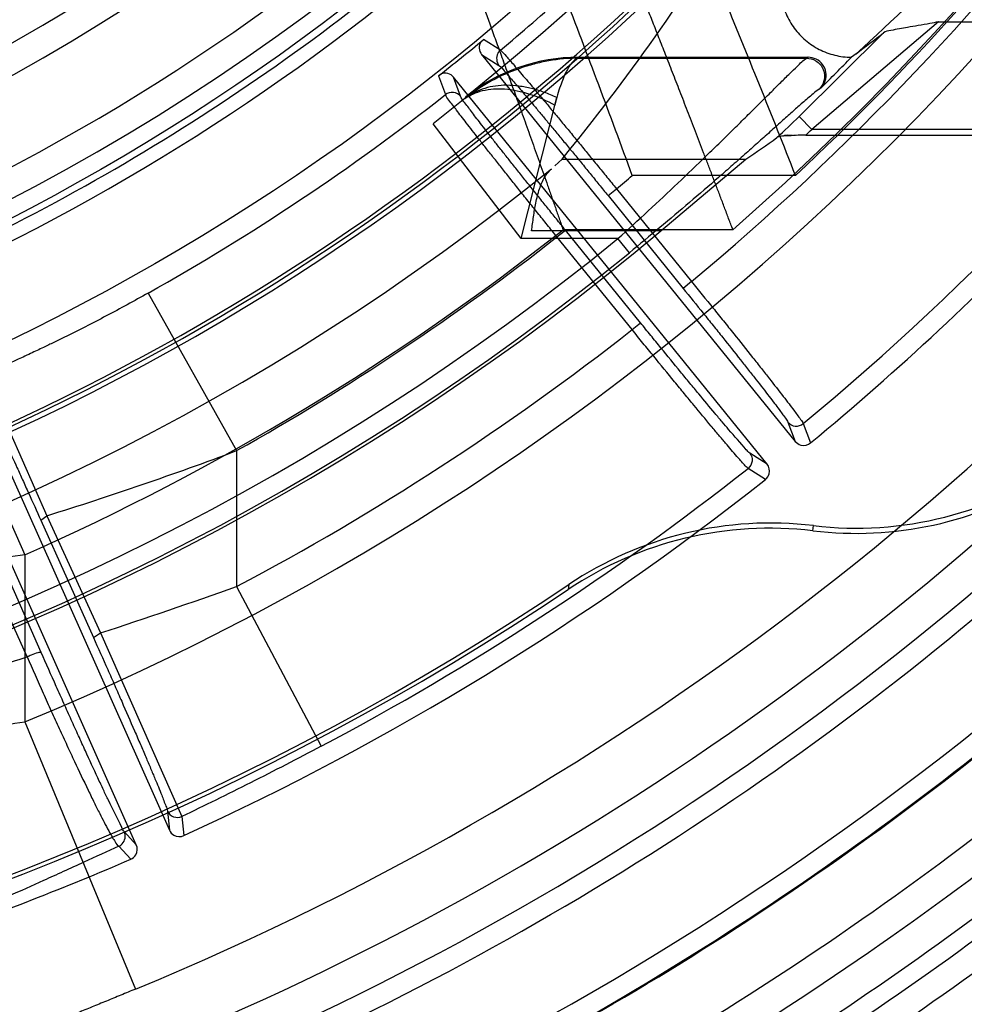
# Model space of a CAD drawing. Header units: millimetres. Extents: x 0 to 297, y 0 to 210.
# Tile 85 of 256: x 147.496 to 147.626, y 92.497 to 92.634. Entities that reach past the tile are written whole.
import ezdxf

# ---------------------------------------------------------------- set-up
doc = ezdxf.new("R2010")
doc.units = ezdxf.units.MM
doc.header["$LTSCALE"] = 16.335
doc.layers.get('0').update_dxf_attribs({"linetype": 'CONTINUOUS'})
for name, color, linetype in [('01_GLOBAL', 7, 'CONTINUOUS'), ('INTFCLR_1', 7, 'CONTINUOUS'), ('INTFCLR_144815', 7, 'CONTINUOUS')]:
    doc.layers.add(name, color=color, linetype=linetype)

msp = doc.modelspace()

# ---------------------------------------------------------------- linework, layer by layer
at = {"color": 7, "linetype": 'Continuous'}
msp.add_circle((148.0808034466, 92.1164639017), 1.9, dxfattribs=at)
at = {"color": 9, "linetype": 'Continuous'}
msp.add_arc((148.0808034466, 92.1164639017), 1.8756493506, 92.9674534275, 177.0325465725, dxfattribs=at)
at = {"layer": '01_GLOBAL', "color": 7, "linetype": 'Continuous'}
msp.add_circle((148.0808034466, 92.1164639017), 1.925, dxfattribs=at)
at = {"layer": 'INTFCLR_1', "color": 6, "linetype": 'Continuous'}
for radius in [0.3017258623, 0.2867456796]:
    msp.add_arc((147.3556636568, 92.8766036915), radius, 270, 90.00000002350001, dxfattribs=at)
at = {"layer": 'INTFCLR_1', "color": 9, "linetype": 'Continuous'}
msp.add_arc((147.3556636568, 92.8766036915), 0.2607760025, 269.9999999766, 303.1824438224, dxfattribs=at)
at = {"layer": 'INTFCLR_144815', "color": 9, "linetype": 'Continuous'}
for p, q in [((147.622661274, 92.63324375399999), (147.6051757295, 92.6183845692)), ((147.6226612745, 92.6332437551), (147.6910159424, 92.6332437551)), ((147.562177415, 92.6293217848), (147.559850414, 92.63080874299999)), ((147.6034395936, 92.6201812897), (147.6150761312, 92.6317346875)), ((147.5595938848, 92.62874337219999), (147.5619720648, 92.62722822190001)), ((147.572920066, 92.6282299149), (147.572975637, 92.6283518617)), ((147.5729200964, 92.62822991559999), (147.6044569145, 92.62822991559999)), ((147.6046662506, 92.6283518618), (147.6044569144, 92.62822991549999)), ((147.5536345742, 92.62577525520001), (147.554605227, 92.62318994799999)), ((147.5566957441, 92.62295554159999), (147.5557081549, 92.6255967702)), ((147.6064162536, 92.624078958), (147.6062162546, 92.6239619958)), ((147.6034395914, 92.62018129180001), (147.6051757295, 92.6183845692)), ((147.5650720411, 92.6032913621), (147.5529160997, 92.61915686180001)), ((147.6785332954, 92.6183845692), (147.6051757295, 92.6183845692)), ((147.5706895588, 92.614287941), (147.5960842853, 92.614287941)), ((147.6029374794, 92.61202656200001), (147.5803971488, 92.61202656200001)), ((147.5770409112, 92.6092374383), (147.5782064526, 92.6101812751)), ((147.5770409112, 92.6092374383), (147.5874154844, 92.5964259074)), ((147.5782064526, 92.6101812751), (147.5885810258, 92.5973697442)), ((147.5843390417, 92.60438181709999), (147.566488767, 92.60438181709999)), ((147.5699948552, 92.60353165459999), (147.5711603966, 92.6044754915)), ((147.5803694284, 92.5907201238), (147.5699948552, 92.60353165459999)), ((147.5942822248, 92.60451626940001), (147.5708392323, 92.60451626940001)), ((147.5815349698, 92.59166396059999), (147.5711603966, 92.6044754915)), ((147.5784119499, 92.60329081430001), (147.5650724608, 92.60329081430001)), ((147.5799903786, 92.6013540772), (147.5784119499, 92.60329081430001)), ((147.5885810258, 92.5973697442), (147.5874154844, 92.5964259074)), ((147.4803107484, 92.596108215), (147.4965321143, 92.55960499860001)), ((147.5135330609, 92.5957593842), (147.5257665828, 92.5739963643)), ((147.5803694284, 92.5907201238), (147.5815349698, 92.59166396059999)), ((147.4909041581, 92.58455535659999), (147.4995669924, 92.5650050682)), ((147.6018868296, 92.57793759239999), (147.6028885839, 92.57527887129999)), ((147.6040097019, 92.57772932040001), (147.6050097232, 92.5750656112)), ((147.5257665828, 92.5739963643), (147.5257665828, 92.5552205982)), ((147.599002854, 92.5721322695), (147.596610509, 92.57366491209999)), ((147.5987704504, 92.57001314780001), (147.5963728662, 92.5715451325)), ((147.4987208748, 92.5643950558), (147.4995669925, 92.5650050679)), ((147.4987208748, 92.5643950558), (147.5059782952, 92.548192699)), ((147.4995669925, 92.5650050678), (147.5069725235, 92.54880271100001)), ((147.4968251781, 92.5455047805), (147.4894175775, 92.56196066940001)), ((147.4987741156, 92.5461147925), (147.4915146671, 92.56257068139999)), ((147.4965321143, 92.55960499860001), (147.4965321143, 92.5365130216)), ((147.5257665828, 92.5552205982), (147.5374455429, 92.53315501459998)), ((147.5059782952, 92.548192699), (147.5069725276, 92.5488027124)), ((147.5069725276, 92.5488027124), (147.5182112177, 92.52345157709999)), ((147.4965321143, 92.5365130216), (147.511818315, 92.4996084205)), ((147.5162147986, 92.52420229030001), (147.5164759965, 92.52155974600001)), ((147.5182112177, 92.52345157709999), (147.5184696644, 92.5208047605)), ((147.5119082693, 92.51952606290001), (147.5102698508, 92.52132315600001)), ((147.5111353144, 92.51753929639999), (147.5094921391, 92.51933731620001))]:
    msp.add_line(p, q, dxfattribs=at)
at = {"layer": 'INTFCLR_144815', "color": 6, "linetype": 'Continuous'}
for p, q in [((147.5594862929, 92.63048195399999), (147.5598504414, 92.6308087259)), ((147.5595938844, 92.62874337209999), (147.6028885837, 92.57527887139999)), ((147.572975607, 92.6283518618), (147.6046662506, 92.6283518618)), ((147.6113011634, 92.6288456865), (147.6106478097, 92.62835243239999)), ((147.5540299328, 92.62606348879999), (147.5536345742, 92.62577525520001)), ((147.5990028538, 92.5721322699), (147.5557081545, 92.6255967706)), ((147.5573975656, 92.6229075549), (147.5572833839, 92.6226352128)), ((147.6043419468, 92.61758149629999), (147.6778893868, 92.61758149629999)), ((147.5706895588, 92.614287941), (147.5697128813, 92.6133530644)), ((147.5843390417, 92.60438181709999), (147.5960842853, 92.614287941)), ((147.4884941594, 92.5844079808), (147.5164759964, 92.5215597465)), ((147.5119082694, 92.5195260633), (147.4839264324, 92.5823742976)), ((147.6053431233, 92.56292645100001), (147.6053980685, 92.5636426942)), ((147.5716103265, 92.5554843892), (147.57154094, 92.5548067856))]:
    msp.add_line(p, q, dxfattribs=at)
at = {"layer": 'INTFCLR_144815', "color": 7, "linetype": 'Continuous'}
for p, q in [((147.5575191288, 92.6228317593), (147.5529160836, 92.61915688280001)), ((147.565072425, 92.6032908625), (147.5699619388, 92.6227820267)), ((147.6043419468, 92.61758149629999), (147.6031240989, 92.6175619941))]:
    msp.add_line(p, q, dxfattribs=at)
at = {"layer": 'INTFCLR_144815', "color": 6, "linetype": 'Continuous'}
for radius in [0.3190566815, 0.3040475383]:
    msp.add_circle((147.3556636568, 92.8766036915), radius, dxfattribs=at)
for centre, radius, start, end in [((147.3556636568, 92.8766036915), 0.4398395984, 313.9937911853, 154.5150993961), ((147.3556636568, 92.8766036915), 0.3305190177, 45.0000000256, 314.9999999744), ((147.3556636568, 92.8766036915), 0.329927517, 44.99999995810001, 315.0000000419), ((147.3556636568, 92.8766036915), 0.3294494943, 44.99999997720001, 315.0000000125), ((147.3556636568, 92.8766036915), 0.3241269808, 308.490992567, 51.50900743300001), ((147.3556636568, 92.8766036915), 0.2978344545, 295.6072723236, 334.3927276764), ((147.3556636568, 92.8766036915), 0.2828253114, 297.0737153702, 332.9262846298), ((147.3556636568, 92.8766036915), 0.4248395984, 205.4855585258, 293.0456409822), ((147.3556636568, 92.8766036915), 0.4398395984, 205.4849006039, 292.0062088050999), ((147.3556636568, 92.8766036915), 0.305, 292.2602718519, 310.9966113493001), ((147.3556636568, 92.8766036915), 0.391278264, 309.5878226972, 323.4121773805), ((145.7948070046, 91.95635909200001), 1.9021647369, 20.1632002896, 20.9663982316), ((145.8606787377, 91.92488721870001), 1.8728654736, 21.5240626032, 22.3474512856), ((147.3556636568, 92.8766036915), 0.3195424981, 308.2829108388, 309.7170891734), ((147.5729845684, 92.60332029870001), 0.0250319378, 90.02051217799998, 128.5118148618), ((147.3556636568, 92.8766036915), 0.3558730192, 314.7982513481, 315.7665268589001), ((147.3556636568, 92.8766036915), 0.3555238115, 259.4836750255, 310.0313711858), ((147.6112947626, 92.61324842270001), 0.04995510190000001, 263.2209907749, 305.2221155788), ((147.3556636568, 92.8766036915), 0.391278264, 294.5878227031, 308.4121772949), ((147.611301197, 92.6125227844), 0.0499530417, 263.1498085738, 301.4986237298), ((147.3556636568, 92.8766036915), 0.4243159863, 293.0433107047, 312.9566892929), ((147.5993855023, 92.51331199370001), 0.0499710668, 83.1528026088, 123.863093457), ((147.5995015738, 92.5140209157), 0.0499711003, 83.2233896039, 123.9275501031), ((147.3556636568, 92.8766036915), 0.3875, 259.2774523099, 303.8556636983), ((147.3556636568, 92.8766036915), 0.3869761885, 259.4503932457, 303.9200871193), ((147.3556636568, 92.8766036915), 0.4393155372, 295.3242082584, 310.6757917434), ((147.3556636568, 92.8766036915), 0.4480099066, 295.3197252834, 310.6802747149), ((147.3556636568, 92.8766036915), 0.452294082, 295.3184492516, 310.6815507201), ((147.3556636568, 92.8766036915), 0.4629607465, 296.2550977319, 309.7449022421), ((147.3556636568, 92.8766036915), 0.391278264, 289.1168386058, 293.4121773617)]:
    msp.add_arc(centre, radius, start, end, dxfattribs=at)
at = {"layer": 'INTFCLR_144815', "color": 9, "linetype": 'Continuous'}
for centre, radius, start, end in [((147.3556636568, 92.8766036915), 0.4080560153, 292.4997540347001, 54.0964566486), ((147.3556765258, 92.87660676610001), 0.3618850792, 311.2505121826, 48.7494878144), ((147.3556636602, 92.8766036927), 0.3681108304, 292.4997540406, 16.610836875), ((147.3556636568, 92.8766036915), 0.4164420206, 203.8266800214, 313.0809380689), ((147.3556636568, 92.8766036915), 0.4214424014, 203.8278898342, 312.5732768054), ((147.3556636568, 92.8766036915), 0.4364412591, 203.8266800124, 319.1799903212), ((147.3556636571, 92.87660369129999), 0.3621400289, 313.0638327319, 323.1640956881), ((147.3556636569, 92.87660369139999), 0.3636235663, 309.832493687, 323.1675063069), ((147.3532546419, 92.9134853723), 0.3841975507, 312.1945882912, 318.3797053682), ((147.3556636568, 92.8766036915), 0.3069439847, 293.9594928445, 310.8607650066), ((147.3556636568, 92.8766036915), 0.3885893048, 309.724476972, 323.2755230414), ((147.3556636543, 92.8766036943), 0.3221742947, 309.8664382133, 311.9496809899), ((147.3556636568, 92.8766036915), 0.3221742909, 299.3413979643, 308.1335617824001), ((147.3556637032, 92.8766036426), 0.3565744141, 313.3351440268, 314.0175347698), ((147.3556636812, 92.8766036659), 0.3590729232, 313.8328155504, 314.0175347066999), ((147.3556636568, 92.8766036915), 0.3393168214, 258.4596803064, 309.0091107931), ((147.3556636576, 92.87660369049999), 0.347140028, 309.8720266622, 310.3447838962), ((147.3556636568, 92.8766036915), 0.3468891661, 293.9594928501, 308.3380929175), ((147.3556636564, 92.87660369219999), 0.3471400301, 299.3413979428, 308.1279733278), ((147.3556636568, 92.8766036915), 0.3525857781, 259.4138369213, 309.1798196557), ((147.3556636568, 92.8766036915), 0.3550842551, 259.4138369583, 309.1798197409), ((147.3556636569, 92.87660369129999), 0.3636235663, 297.8915524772, 308.1675063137), ((147.3522515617, 93.0369213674), 0.4943751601, 287.3365010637, 290.5471625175), ((147.3556636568, 92.8766036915), 0.3885893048, 297.8915524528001, 308.2755230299), ((147.1975178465, 93.4857553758), 0.9867330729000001, 288.2772451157, 289.4304359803), ((147.3556636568, 92.8766036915), 0.4391846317, 295.3242563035, 310.6757436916), ((147.3556636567, 92.8766036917), 0.4568636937, 296.2111854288, 309.7888145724), ((147.3556636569, 92.87660369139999), 0.4593548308, 296.2111854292, 309.7888145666)]:
    msp.add_arc(centre, radius, start, end, dxfattribs=at)
at = {"layer": 'INTFCLR_144815', "color": 6, "linetype": 'Continuous'}
for centre, major_axis, ratio, start_param, end_param in [((147.3556636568, 92.80284590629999), (0, 0.2914681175), 0.9674516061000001, -2.2743411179, -2.1269453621), ((147.3556636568, 92.989806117), (0, 0.4473412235), 0.9674516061, -2.5096843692, -2.4988304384), ((147.3556636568, 92.99075544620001), (0, 0.4510926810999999), 0.9674516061, -2.5581444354, -2.546336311)]:
    msp.add_ellipse(centre, major_axis=major_axis, ratio=ratio, start_param=start_param, end_param=end_param, dxfattribs=at)
for points, knots in [([(147.5564734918, 92.6444614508), (147.5565603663, 92.6442282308), (147.5567776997, 92.6436446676), (147.5571120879, 92.642744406), (147.5575013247, 92.64169517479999), (147.5579257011, 92.6405493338), (147.5583235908, 92.63947242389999), (147.5586767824, 92.63851448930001), (147.5589674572, 92.6377249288), (147.559274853, 92.6368887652), (147.5595986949, 92.63600667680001), (147.5599385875, 92.6350793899), (147.5602940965, 92.6341077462), (147.5606647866, 92.6330927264), (147.5610501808, 92.63203543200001), (147.5614498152, 92.6309370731), (147.5618631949, 92.6297989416), (147.5622896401, 92.6286223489), (147.5627284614, 92.6274086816), (147.5631791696, 92.62615949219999), (147.563641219, 92.6248764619), (147.5641137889, 92.6235613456), (147.5645960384, 92.62221605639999), (147.565087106, 92.6208425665), (147.5655863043, 92.61944298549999), (147.5660929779, 92.6180195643), (147.5666063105, 92.61657454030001), (147.5671250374, 92.615109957), (147.5676483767, 92.6136281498), (147.5681755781, 92.61213161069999), (147.5687060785, 92.61062300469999), (147.5692384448, 92.609104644), (147.5697720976, 92.6075791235), (147.5703056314, 92.6060488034), (147.5706615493, 92.60502739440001), (147.5708392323, 92.60451626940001)], [0, 0, 0, 0, 0.0175880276, 0.044007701, 0.0678686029, 0.0966752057, 0.1303597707, 0.1490024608, 0.1688274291, 0.1898192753, 0.2119608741, 0.2352330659, 0.2596143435, 0.2850789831, 0.3115985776, 0.3391426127, 0.3676784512, 0.3971715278, 0.4275855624, 0.4588827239, 0.4910222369, 0.5239578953, 0.5576403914, 0.5920179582, 0.6270399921, 0.6626521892, 0.6987941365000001, 0.7354122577, 0.7724546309, 0.8098528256, 0.8475435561, 0.8854677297, 0.9235600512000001, 0.9617583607, 1, 1, 1, 1]), ([(147.5942822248, 92.60451626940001), (147.5940887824, 92.60503022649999), (147.5937013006, 92.6060572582), (147.5931205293, 92.6075960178), (147.5925396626, 92.6091298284), (147.5919602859, 92.6106562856), (147.5913830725, 92.6121726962), (147.590809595, 92.61367667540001), (147.5902404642, 92.6151654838), (147.5896765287, 92.6166365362), (147.5891187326, 92.61808742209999), (147.5885683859, 92.6195160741), (147.5880264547, 92.62092026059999), (147.5874935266, 92.6222976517), (147.5869704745, 92.62364608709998), (147.5864582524, 92.6249635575), (147.585957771, 92.62624814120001), (147.5854698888, 92.62749805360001), (147.5849951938, 92.6287116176), (147.5845342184, 92.6298873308), (147.584087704, 92.63102386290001), (147.5836563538, 92.6321199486), (147.5832406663, 92.6331743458), (147.5828411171, 92.6341859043), (147.5824582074, 92.63515358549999), (147.5820923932, 92.63607646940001), (147.5817441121, 92.6369537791), (147.5814137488, 92.637784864), (147.5811015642, 92.63856912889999), (147.5808077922, 92.63930605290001), (147.5804538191, 92.6401927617), (147.5800590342, 92.6411798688), (147.5796431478, 92.6422176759), (147.5792129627, 92.64328998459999), (147.578921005, 92.6440159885), (147.5787416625, 92.6444614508)], [0, 0, 0, 0, 0.0384359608, 0.0768288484, 0.1151150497, 0.1532293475, 0.1911040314, 0.2286791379, 0.2658872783, 0.3026614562, 0.3389459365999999, 0.3746823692, 0.4098169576, 0.4442918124, 0.4780517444, 0.511046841, 0.5432270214, 0.5745438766, 0.6049577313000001, 0.634432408, 0.6629322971, 0.6904236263, 0.7168753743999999, 0.7422586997, 0.7665463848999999, 0.7897140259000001, 0.8117416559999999, 0.8326118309, 0.8523097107, 0.8708221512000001, 0.8881372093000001, 0.919133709, 0.9452313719, 0.9663897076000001, 1, 1, 1, 1]), ([(147.60362695, 92.6452435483), (147.6033562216, 92.6449533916), (147.6028479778, 92.64434213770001), (147.6021965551, 92.64334605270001), (147.6016647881, 92.64228518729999), (147.6012595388, 92.64117483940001), (147.6009855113, 92.64003069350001), (147.6008454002, 92.6388685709), (147.6008399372, 92.6377042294), (147.6009680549, 92.63655289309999), (147.6012270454, 92.6354293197), (147.6016126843, 92.6343476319), (147.6021193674, 92.6333211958), (147.6027402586, 92.6323625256), (147.6034673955, 92.6314832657), (147.6042917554, 92.6306941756), (147.6052032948, 92.6300050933), (147.6061909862, 92.6294248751), (147.6072428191, 92.6289613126), (147.6083459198, 92.6286210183), (147.6094862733, 92.6284092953), (147.6102600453, 92.6283565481), (147.6106478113, 92.62835243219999)], [0, 0, 0, 0, 0.0514138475, 0.102725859, 0.1538761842, 0.204816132, 0.2555260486, 0.3059645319, 0.3561326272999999, 0.4060417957, 0.4557148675, 0.5051829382, 0.5544885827, 0.6036835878, 0.6528264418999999, 0.7019773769, 0.7511954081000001, 0.8005371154, 0.8500526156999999, 0.8997828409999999, 0.9497593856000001, 1, 1, 1, 1]), ([(147.6226612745, 92.6332437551), (147.6222753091, 92.6331580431), (147.6213516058, 92.6329750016), (147.6199314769, 92.6327353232), (147.6185227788, 92.63250343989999), (147.6172529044, 92.6323015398), (147.6161589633, 92.63205357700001), (147.6153607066, 92.63195491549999), (147.6150763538, 92.6317349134)], [0, 0, 0, 0, 0.1531992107, 0.3648321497, 0.5577942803, 0.7072202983, 0.8606898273, 1, 1, 1, 1]), ([(147.559486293, 92.63048195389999), (147.5593241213, 92.6302221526), (147.5591604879, 92.62958706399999), (147.5594029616, 92.6289791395), (147.5595938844, 92.62874337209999)], [0, 0, 0, 0, 0.5023658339, 1, 1, 1, 1]), ([(147.562177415, 92.6293217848), (147.5620292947, 92.62919786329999), (147.5615379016, 92.62861930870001), (147.5616261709, 92.6276561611), (147.5619720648, 92.62722822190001)], [0, 0, 0, 0, 0.2597922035, 1, 1, 1, 1]), ([(147.5621774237, 92.62932179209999), (147.5624988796, 92.6291086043), (147.5628839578, 92.6285818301), (147.5635174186, 92.6278986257), (147.5641057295, 92.6272130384), (147.5647952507, 92.6264131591), (147.5655771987, 92.6254929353), (147.5664481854, 92.6244618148), (147.5673979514, 92.6233299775), (147.5684177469, 92.6221082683), (147.569501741, 92.62080383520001), (147.5706461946, 92.6194213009), (147.5718404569, 92.61797344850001), (147.573072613, 92.61647445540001), (147.5743287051, 92.61494137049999), (147.5756041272, 92.61338034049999), (147.5768986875, 92.61179158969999), (147.5777678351, 92.610721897), (147.5782064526, 92.6101812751)], [0, 0, 0, 0, 0.0463418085, 0.07622396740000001, 0.1124281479, 0.1547200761, 0.2031541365, 0.2574914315, 0.3168880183, 0.3806667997, 0.4486865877, 0.5206554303, 0.5962939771, 0.6741749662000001, 0.7537808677, 0.8344099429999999, 0.9163600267, 1, 1, 1, 1]), ([(147.6064162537, 92.6240789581), (147.6067005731, 92.6243612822), (147.6071348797, 92.62506650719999), (147.6072237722, 92.62628639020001), (147.606750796, 92.6274016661), (147.605830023, 92.628171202), (147.6050486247, 92.6283518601), (147.6046662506, 92.6283518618)], [0, 0, 0, 0, 0.2055332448, 0.4062461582, 0.6051605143, 0.803856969, 1, 1, 1, 1]), ([(147.5557081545, 92.6255967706), (147.5555150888, 92.62583518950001), (147.5549684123, 92.6261973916), (147.5543145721, 92.62616693), (147.554029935, 92.6260634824)], [0, 0, 0, 0, 0.5032264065, 1, 1, 1, 1]), ([(147.5566957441, 92.6229555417), (147.5564571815, 92.62324959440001), (147.5557169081, 92.62366416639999), (147.5549035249, 92.62342370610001), (147.554605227, 92.62318994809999)], [0, 0, 0, 0, 0.4997863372, 1, 1, 1, 1]), ([(147.5699948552, 92.60353165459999), (147.5695498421, 92.6040822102), (147.5686603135, 92.6051844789), (147.5673326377, 92.6068343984), (147.5660202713, 92.60846994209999), (147.5647423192, 92.610067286), (147.5635128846, 92.61160928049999), (147.5623399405, 92.6130856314), (147.561225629, 92.61449331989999), (147.5601757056, 92.615825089), (147.5592012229, 92.61706683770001), (147.5583095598, 92.61820993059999), (147.5575043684, 92.61924737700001), (147.5567916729, 92.6201773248), (147.5561670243, 92.6209866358), (147.5554561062, 92.6219775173), (147.5548241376, 92.6226365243), (147.554605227, 92.62318994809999)], [0, 0, 0, 0, 0.0850523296, 0.1701752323, 0.2544381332, 0.3369919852, 0.4159478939, 0.4913769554, 0.5635335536, 0.6316485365, 0.6951254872, 0.7531754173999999, 0.8058308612, 0.8528874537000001, 0.8939941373, 0.9284965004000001, 1, 1, 1, 1]), ([(147.566488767, 92.60438181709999), (147.5665765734, 92.6050255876), (147.5667471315, 92.60630785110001), (147.5670642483, 92.60824872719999), (147.5675077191, 92.6101066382), (147.5681830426, 92.6117446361), (147.5688714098, 92.612612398), (147.5692445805, 92.612938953)], [0, 0, 0, 0, 0.2128648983, 0.4237851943, 0.6441261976, 0.8375405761, 1, 1, 1, 1]), ([(147.6028885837, 92.57527887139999), (147.6030846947, 92.575036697), (147.6037683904, 92.5745763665), (147.6046583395, 92.57477503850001), (147.6050097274, 92.57506560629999)], [0, 0, 0, 0, 0.4059763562, 1, 1, 1, 1]), ([(147.5987704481, 92.5700131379), (147.5990141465, 92.57020637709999), (147.5994809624, 92.5708858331), (147.599290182, 92.5717774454), (147.5990028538, 92.5721322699)], [0, 0, 0, 0, 0.405185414, 1, 1, 1, 1]), ([(147.5164759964, 92.5215597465), (147.5166027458, 92.52127506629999), (147.5171440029, 92.52065346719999), (147.5180550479, 92.52061503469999), (147.5184696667, 92.5208047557)], [0, 0, 0, 0, 0.405976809, 1, 1, 1, 1]), ([(147.5111353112, 92.5175392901), (147.5114207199, 92.5176628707), (147.5120474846, 92.51819835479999), (147.5120939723, 92.5191089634), (147.5119082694, 92.5195260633)], [0, 0, 0, 0, 0.4051853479, 1, 1, 1, 1])]:
    msp.add_open_spline(points, degree=3, knots=knots, dxfattribs=at)
at = {"layer": 'INTFCLR_144815', "color": 9, "linetype": 'Continuous'}
for points, knots in [([(147.5729200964, 92.62822991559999), (147.5715607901, 92.62821346), (147.5695122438, 92.6280233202), (147.5668303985, 92.6274430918), (147.5641516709, 92.62663186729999), (147.5615437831, 92.625473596), (147.5590660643, 92.6239763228), (147.5578696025, 92.6231036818), (147.5572833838, 92.6226352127)], [0, 0, 0, 0, 0.241277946, 0.3631082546, 0.4866191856, 0.7375890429, 0.866811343, 1, 1, 1, 1]), ([(147.5729200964, 92.62822991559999), (147.5725941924, 92.62811980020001), (147.571918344, 92.6275348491), (147.5711356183, 92.62619724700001), (147.5705347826, 92.6246675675), (147.5700577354, 92.6231150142), (147.5698260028, 92.62221956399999), (147.5697111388, 92.62174025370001)], [0, 0, 0, 0, 0.1391061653, 0.3430976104, 0.6261770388, 0.8006917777, 1, 1, 1, 1]), ([(147.5784119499, 92.60329081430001), (147.5798173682, 92.60456153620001), (147.5825863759, 92.6071035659), (147.5866621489, 92.61092780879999), (147.5899744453, 92.6141078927), (147.5925499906, 92.61661628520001), (147.5944033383, 92.61843678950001), (147.5961766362, 92.6201914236), (147.5975990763, 92.62160656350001), (147.598687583, 92.6226898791), (147.5996858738, 92.6236860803), (147.6008340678, 92.62482534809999), (147.6020665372, 92.62605094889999), (147.6032487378, 92.62716786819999), (147.6039853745, 92.627923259), (147.6044569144, 92.62822991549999)], [0, 0, 0, 0, 0.157607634, 0.3126657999, 0.464899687, 0.5395550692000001, 0.6117243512, 0.6810005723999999, 0.747067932, 0.7786282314, 0.8087471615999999, 0.8643771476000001, 0.9132101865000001, 0.9532109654, 1, 1, 1, 1]), ([(147.6044569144, 92.62822991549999), (147.6048936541, 92.62822626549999), (147.6058729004, 92.6279523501), (147.6069118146, 92.6267420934), (147.6070282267, 92.625151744), (147.6065241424, 92.62427021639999), (147.6062162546, 92.6239619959)], [0, 0, 0, 0, 0.2267337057, 0.5004974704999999, 0.7738375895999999, 1, 1, 1, 1]), ([(147.5619720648, 92.62722822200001), (147.5622699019, 92.62703849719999), (147.5627974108, 92.62633593), (147.5636018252, 92.6254831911), (147.5643811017, 92.62456550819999), (147.5651075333, 92.623716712), (147.5659149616, 92.6227605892), (147.5667999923, 92.6217071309), (147.5677554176, 92.6205629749), (147.5687746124, 92.6193366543), (147.5698503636, 92.6180366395), (147.5709753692, 92.6166718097), (147.5721416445, 92.6152518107), (147.5733404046, 92.61378734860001), (147.5745624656, 92.61228966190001), (147.5757989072, 92.6107696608), (147.5766262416, 92.6097495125), (147.5770409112, 92.6092374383)], [0, 0, 0, 0, 0.0451330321, 0.1093068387, 0.1510043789, 0.1987329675, 0.2521663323, 0.310924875, 0.3745884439, 0.4426758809, 0.5147223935, 0.5902493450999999, 0.6687328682, 0.7495755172, 0.8321293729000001, 0.9157853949, 1, 1, 1, 1]), ([(147.6062162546, 92.6239619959), (147.6059081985, 92.6237822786), (147.6051413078, 92.62312258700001), (147.6039508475, 92.6221097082), (147.602569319, 92.62087515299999), (147.6011429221, 92.6195989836), (147.5995710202, 92.618187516), (147.5978797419, 92.6166733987), (147.5960939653, 92.61508270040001), (147.594227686, 92.6134322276), (147.591633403, 92.61115764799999), (147.5882962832, 92.608274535), (147.5841925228, 92.60480705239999), (147.5814039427, 92.6025060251), (147.5799903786, 92.6013540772)], [0, 0, 0, 0, 0.030895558, 0.0870005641, 0.1357720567, 0.1912825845, 0.2528361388, 0.3187723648, 0.3879324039, 0.4600064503, 0.5345965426, 0.6868169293, 0.8420341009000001, 1, 1, 1, 1]), ([(147.5711603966, 92.6044754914), (147.5707451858, 92.60498823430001), (147.5699182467, 92.6060109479), (147.5686870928, 92.6075381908), (147.5674753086, 92.60904607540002), (147.5662919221, 92.6105233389), (147.5651457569, 92.6119589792), (147.5640450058, 92.61334273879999), (147.5629972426, 92.6146650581), (147.5620097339, 92.6159168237), (147.5610894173, 92.6170890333), (147.5602432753, 92.6181733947), (147.5594762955, 92.6191615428), (147.5587972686, 92.62004824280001), (147.5582001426, 92.62082223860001), (147.5575173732, 92.6217783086), (147.5568979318, 92.6224146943), (147.5566957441, 92.6229555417)], [0, 0, 0, 0, 0.08432620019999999, 0.1680968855, 0.2507233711, 0.3315698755, 0.4100166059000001, 0.485517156, 0.5575606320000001, 0.6256460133, 0.6892973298, 0.7480368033, 0.8014454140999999, 0.8491520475, 0.8908399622, 0.9262018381, 1, 1, 1, 1]), ([(147.5885810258, 92.5973697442), (147.5895703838, 92.59615007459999), (147.5910398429, 92.59433294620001), (147.5927421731, 92.5922174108), (147.5936921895, 92.5910337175), (147.5950375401, 92.58935434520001), (147.5965458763, 92.5874628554), (147.5980075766, 92.5856177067), (147.5987800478, 92.5846387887), (147.5997912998, 92.5833532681), (147.6008768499, 92.58196685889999), (147.6019921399, 92.5805144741), (147.6027991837, 92.5794663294), (147.6034386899, 92.5785513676), (147.603922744, 92.5779486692), (147.6040097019, 92.57772932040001)], [0, 0, 0, 0, 0.1886030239, 0.2806470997, 0.3260987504, 0.3708767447, 0.5390620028, 0.6166316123, 0.6535697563, 0.6888152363, 0.8130592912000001, 0.8649830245, 0.9088242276, 0.9716634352, 1, 1, 1, 1]), ([(147.513533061, 92.5957593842), (147.5116206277, 92.59468436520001), (147.5077934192, 92.5925992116), (147.5034345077, 92.5903733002), (147.5005332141, 92.588953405), (147.4989824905, 92.5882075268), (147.4975614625, 92.58753731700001), (147.4948424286, 92.58627743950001), (147.4927020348, 92.5853254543), (147.4909041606, 92.5845553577)], [0, 0, 0, 0, 0.2605327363, 0.5175078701, 0.5811533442, 0.6441221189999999, 0.7218571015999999, 0.7677317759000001, 1, 1, 1, 1]), ([(147.5874154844, 92.5964259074), (147.5883445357, 92.59527862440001), (147.5897242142, 92.59356918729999), (147.5913222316, 92.59157879), (147.5922139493, 92.5904650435), (147.5934767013, 92.5888848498), (147.5948923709, 92.58710503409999), (147.596263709, 92.58536839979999), (147.5969883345, 92.5844469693), (147.5979368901, 92.5832368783), (147.598954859, 92.5819315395), (147.6000000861, 92.58056383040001), (147.6007568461, 92.5795766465), (147.6013536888, 92.5787141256), (147.601808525, 92.5781453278), (147.6018868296, 92.57793759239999)], [0, 0, 0, 0, 0.188591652, 0.2806293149, 0.3260790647, 0.370855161, 0.539033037, 0.6165990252, 0.6535361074, 0.6887817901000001, 0.8130239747, 0.8649486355, 0.9087902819, 0.9716394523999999, 1, 1, 1, 1]), ([(147.5966105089, 92.57366491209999), (147.5964259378, 92.5737831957), (147.5954779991, 92.57492106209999), (147.5941939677, 92.5763165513), (147.5929385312, 92.5778125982), (147.5923087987, 92.5785594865), (147.5912293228, 92.57984674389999), (147.5901124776, 92.58118878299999), (147.588957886, 92.5825840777), (147.5881157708, 92.5836040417), (147.5865747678, 92.58547654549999), (147.585013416, 92.58738496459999), (147.5836482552, 92.58906068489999), (147.5827096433, 92.5902148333), (147.5820051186, 92.5910833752), (147.5815349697, 92.59166396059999)], [0, 0, 0, 0, 0.0280051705, 0.1859385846, 0.2448717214, 0.2771027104, 0.3107757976, 0.4594723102, 0.5001563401, 0.5421357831, 0.6284436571, 0.8099563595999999, 0.8571311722, 0.904562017, 1, 1, 1, 1]), ([(147.5963728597, 92.5715451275), (147.5961788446, 92.5716741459), (147.5956908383, 92.572269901), (147.5946444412, 92.5733972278), (147.5934821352, 92.57478557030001), (147.5924809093, 92.5759684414), (147.5918131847, 92.57676528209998), (147.5906671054, 92.5781363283), (147.5894814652, 92.5795661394), (147.5882553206, 92.5810521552), (147.5873609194, 92.5821383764), (147.5857240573, 92.58413237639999), (147.5840654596, 92.5861645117), (147.5826150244, 92.5879486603), (147.5816176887, 92.58917741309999), (147.5808690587, 92.5901020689), (147.5803694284, 92.5907201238)], [0, 0, 0, 0, 0.0279811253, 0.0908604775, 0.1859092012, 0.2448411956, 0.2770726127, 0.3107473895, 0.4594473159, 0.5001328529, 0.5421138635, 0.62842469, 0.8099462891, 0.8571238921, 0.9045571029, 1, 1, 1, 1]), ([(147.4901634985, 92.582586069), (147.4902812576, 92.58245714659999), (147.490532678, 92.58195673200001), (147.4909209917, 92.5812406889), (147.4913462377, 92.5803747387), (147.4919471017, 92.57914336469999), (147.4926209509, 92.5777235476), (147.4933714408, 92.5761238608), (147.4942668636, 92.5741983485), (147.4950874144, 92.57241456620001), (147.4958223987, 92.57080600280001), (147.4963550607, 92.56963697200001), (147.4973255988, 92.56749834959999), (147.4981591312, 92.5656477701), (147.4987208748, 92.5643950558)], [0, 0, 0, 0, 0.0260489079, 0.0822538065, 0.122305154, 0.1697586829, 0.2867389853, 0.3567163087, 0.4333745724, 0.6035331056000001, 0.6496342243, 0.6972107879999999, 0.7951849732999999, 1, 1, 1, 1]), ([(147.6018868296, 92.57793759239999), (147.6021294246, 92.57763857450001), (147.6028879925, 92.57722022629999), (147.6037130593, 92.5774833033), (147.6040097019, 92.57772932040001)], [0, 0, 0, 0, 0.4997833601, 1, 1, 1, 1]), ([(147.5966105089, 92.57366491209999), (147.5968525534, 92.5733654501), (147.5971040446, 92.5725364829), (147.5966751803, 92.57178414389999), (147.5963728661, 92.57154513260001)], [0, 0, 0, 0, 0.4997833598, 1, 1, 1, 1]), ([(147.4965321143, 92.55960499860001), (147.4947283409, 92.5593374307), (147.4911373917, 92.5588133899), (147.4857752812, 92.5580506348), (147.481338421, 92.5574376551), (147.4782516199, 92.55702026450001), (147.4764996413, 92.5567861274), (147.4739269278, 92.5564448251), (147.4701659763, 92.555955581), (147.4652897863, 92.5553415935), (147.4613671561, 92.5548640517), (147.4587051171, 92.5545490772), (147.4572348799, 92.55437770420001), (147.4551588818, 92.5541383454), (147.452230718, 92.5538094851), (147.4485801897, 92.5534192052), (147.4460330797, 92.5531625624), (147.4444647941, 92.5530124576), (147.4435326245, 92.5529253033), (147.442093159, 92.5527950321), (147.4403167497, 92.5526507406), (147.4385865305, 92.5525255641), (147.4374171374, 92.5524932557), (147.4368115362, 92.55247759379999), (147.4366143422, 92.5525232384)], [0, 0, 0, 0, 0.0906320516, 0.1803670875, 0.2691896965, 0.3132466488, 0.3351832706, 0.357040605, 0.4422358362, 0.5236842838, 0.601309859, 0.6386370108, 0.6569156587, 0.6748782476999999, 0.7425017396, 0.8033654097, 0.8573496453, 0.8697382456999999, 0.8816680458, 0.9038833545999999, 0.9415654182, 0.9703044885, 0.9899399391, 1, 1, 1, 1]), ([(147.5059782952, 92.548192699), (147.506642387, 92.5467085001), (147.5076309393, 92.5444879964), (147.5087743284, 92.5419001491), (147.5094162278, 92.5404415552), (147.5103273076, 92.53836563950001), (147.5112132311, 92.5363336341), (147.5120708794, 92.5343495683), (147.5125897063, 92.5331449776), (147.513194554, 92.5317329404), (147.5137674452, 92.5303829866), (147.5141899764, 92.52938011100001), (147.5147045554, 92.5281459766), (147.5153362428, 92.52665892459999), (147.5158768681, 92.525166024), (147.5161911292, 92.5244393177), (147.5162147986, 92.52420229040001)], [0, 0, 0, 0, 0.1869740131, 0.2794961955, 0.3253291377, 0.3702216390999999, 0.5401846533, 0.5802311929, 0.6187731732, 0.6910030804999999, 0.7568690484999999, 0.7874105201, 0.8161306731, 0.9106767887, 0.9726085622, 1, 1, 1, 1]), ([(147.4508693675, 92.5307814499), (147.4510124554, 92.5309155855), (147.4514791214, 92.53116985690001), (147.4528953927, 92.53180229), (147.4548537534, 92.5324833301), (147.4568819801, 92.5331594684), (147.4583440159, 92.5336300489), (147.4610182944, 92.5344780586), (147.4655764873, 92.53587642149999), (147.4703501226, 92.53732005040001), (147.4738768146, 92.538388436), (147.4764759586, 92.5391770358), (147.481279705, 92.54063990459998), (147.4882976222, 92.5428027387), (147.4939724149, 92.5445927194), (147.4968251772, 92.5455047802)], [0, 0, 0, 0, 0.0121844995, 0.0324853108, 0.09673691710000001, 0.140553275, 0.1654020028, 0.1921415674, 0.3148504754, 0.4615948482, 0.5019712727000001, 0.5437789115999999, 0.6303352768, 0.8139348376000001, 1, 1, 1, 1]), ([(147.4968251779, 92.5455047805), (147.4970211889, 92.5456065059), (147.4975188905, 92.5458394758), (147.4981569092, 92.5460693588), (147.4985864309, 92.5461600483), (147.4987540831, 92.54614963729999), (147.4987741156, 92.5461147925)], [0, 0, 0, 0, 0.3192805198, 0.8013736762, 0.941889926, 1, 1, 1, 1]), ([(147.4968251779, 92.5455047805), (147.497560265, 92.5438347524), (147.498487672, 92.5417493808), (147.4996096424, 92.539256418), (147.5003474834, 92.5376246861), (147.5012540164, 92.53563481), (147.5021531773, 92.5336808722), (147.5028568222, 92.5321644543), (147.5038213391, 92.5300993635), (147.5047602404, 92.5281184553), (147.5056776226, 92.52622644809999), (147.5062086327, 92.5251420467), (147.5070001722, 92.52354855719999), (147.507827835, 92.52195709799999), (147.5085434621, 92.520647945), (147.5089971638, 92.5199512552), (147.5092592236, 92.51946138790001), (147.5094921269, 92.5193373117)], [0, 0, 0, 0, 0.1880589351, 0.2352232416, 0.2817615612, 0.3726288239, 0.4605907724, 0.5034449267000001, 0.5449255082, 0.6955013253, 0.7293773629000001, 0.761634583, 0.8199592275, 0.9126457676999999, 0.9470245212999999, 0.9728018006, 1, 1, 1, 1]), ([(147.5102698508, 92.52132315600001), (147.5101073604, 92.5215015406), (147.5093971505, 92.5230013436), (147.5084114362, 92.5249033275), (147.5074720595, 92.526915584), (147.5069905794, 92.52794302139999), (147.5061566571, 92.5297352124), (147.505295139, 92.53160718), (147.5044052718, 92.5335563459), (147.5037543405, 92.5349868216), (147.502920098, 92.53682877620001), (147.5020760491, 92.53870315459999), (147.5013871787, 92.5402392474), (147.5003380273, 92.5425851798), (147.4994671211, 92.5445458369), (147.4987741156, 92.5461147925)], [0, 0, 0, 0, 0.02648335, 0.1791847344, 0.2375514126, 0.2698407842, 0.3037518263, 0.4544896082, 0.4960182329, 0.5389199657, 0.6269810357, 0.7179483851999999, 0.7645364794, 0.8117506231, 1, 1, 1, 1]), ([(147.4366143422, 92.52786016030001), (147.4369675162, 92.528025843), (147.4381695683, 92.5282184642), (147.4400797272, 92.52859761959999), (147.4420777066, 92.5289056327), (147.4437539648, 92.52916625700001), (147.4457471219, 92.5294664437), (147.4485024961, 92.529870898), (147.4521164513, 92.5303876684), (147.4550173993, 92.5307956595), (147.4570746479, 92.5310829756), (147.4585316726, 92.5312859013), (147.4611740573, 92.5316526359), (147.4650764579, 92.5321910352), (147.4699405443, 92.5328595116), (147.4737004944, 92.5333748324), (147.4762775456, 92.53372839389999), (147.4780362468, 92.53396949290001), (147.4811428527, 92.5343956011), (147.4856208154, 92.535009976), (147.4910512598, 92.53575729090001), (147.4946967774, 92.53625963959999), (147.4965321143, 92.5365130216)], [0, 0, 0, 0, 0.0193282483, 0.0593497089, 0.09709945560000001, 0.1192962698, 0.1434292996, 0.1969571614, 0.2572819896, 0.324306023, 0.3421029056, 0.3601999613, 0.3971927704, 0.474277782, 0.5553803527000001, 0.6404547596, 0.6623103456, 0.6842593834, 0.728406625, 0.8176718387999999, 0.9082036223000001, 1, 1, 1, 1]), ([(147.5374455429, 92.53315501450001), (147.5358163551, 92.5322926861), (147.5325710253, 92.5305963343), (147.5277108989, 92.5281179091), (147.5229318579, 92.5257392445), (147.5197665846, 92.5241999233), (147.5182112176, 92.523451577)], [0, 0, 0, 0, 0.2566762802, 0.5098994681, 0.7596568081, 1, 1, 1, 1]), ([(147.5162147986, 92.52420229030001), (147.5163717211, 92.5238507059), (147.5169960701, 92.52325032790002), (147.5178610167, 92.52329078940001), (147.5182112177, 92.52345157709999)], [0, 0, 0, 0, 0.4997833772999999, 1, 1, 1, 1]), ([(147.5094921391, 92.51933731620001), (147.5096725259, 92.5194151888), (147.5103184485, 92.5198381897), (147.5104966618, 92.5208124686), (147.5102698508, 92.52132315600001)], [0, 0, 0, 0, 0.2601436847, 1, 1, 1, 1]), ([(147.5094920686, 92.51933729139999), (147.5078878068, 92.51859403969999), (147.5053322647, 92.5174211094), (147.5023127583, 92.516051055), (147.5004587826, 92.51521361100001), (147.4979433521, 92.5140797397), (147.4945352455, 92.51254848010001), (147.4912828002, 92.5110695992), (147.4893756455, 92.51017686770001), (147.4883319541, 92.5096797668), (147.4868664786, 92.50897224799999), (147.4853661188, 92.5081480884), (147.4842812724, 92.5075303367), (147.4840298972, 92.5071989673)], [0, 0, 0, 0, 0.1878290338, 0.2987120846, 0.3522489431, 0.403944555, 0.5918304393, 0.7491628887, 0.7835238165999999, 0.8154999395, 0.872045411, 0.9558145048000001, 1, 1, 1, 1]), ([(147.511818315, 92.4996084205), (147.511140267, 92.4993275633), (147.5097933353, 92.4987707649), (147.5077861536, 92.49794413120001), (147.506130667, 92.4972645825), (147.5048204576, 92.49672777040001), (147.5035411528, 92.4962041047), (147.5019882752, 92.49556905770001), (147.5001889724, 92.4948329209), (147.4987453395, 92.4942407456), (147.4976361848, 92.4937838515), (147.4966007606, 92.4933557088), (147.49539253, 92.49285233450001), (147.4940531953, 92.49228739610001), (147.492469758, 92.4915995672), (147.4910970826, 92.490998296), (147.4900608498, 92.4904289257), (147.4897263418, 92.490224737), (147.4896431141, 92.49011844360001)], [0, 0, 0, 0, 0.0912057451, 0.1811255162, 0.2697641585, 0.3135962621, 0.3570856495, 0.4415510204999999, 0.5220905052, 0.5986806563, 0.6354623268, 0.6711657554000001, 0.7379201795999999, 0.7981378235, 0.8517531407, 0.9526865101, 0.9832230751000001, 1, 1, 1, 1])]:
    msp.add_open_spline(points, degree=3, knots=knots, dxfattribs=at)
at = {"layer": 'INTFCLR_144815', "color": 7, "linetype": 'Continuous'}
for points, knots in [([(147.5572833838, 92.6226352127), (147.5580094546, 92.6231549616), (147.5598093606, 92.6239451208), (147.5629297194, 92.624113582), (147.5663421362, 92.6233608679), (147.5685871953, 92.62235354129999), (147.5697111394, 92.6217402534)], [0, 0, 0, 0, 0.2049801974, 0.4386141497, 0.7060760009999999, 1, 1, 1, 1]), ([(147.5699619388, 92.6227820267), (147.5693941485, 92.62304771), (147.5682510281, 92.62352398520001), (147.5665066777, 92.62406254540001), (147.5647806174, 92.62439784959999), (147.5631058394, 92.62451967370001), (147.5615138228, 92.62442037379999), (147.5600337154, 92.62410512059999), (147.5586921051, 92.6235822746), (147.5578881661, 92.6230997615), (147.5575191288, 92.6228317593)], [0, 0, 0, 0, 0.1442852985, 0.2845766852, 0.4194953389, 0.5481261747, 0.6700320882, 0.7854241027, 0.8950248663, 1, 1, 1, 1]), ([(147.6043419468, 92.61758149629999), (147.6038726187, 92.6175815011), (147.6029857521, 92.6175825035), (147.6016958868, 92.6174395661), (147.6007323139, 92.6175215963), (147.6003681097, 92.6172485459)], [0, 0, 0, 0, 0.3522979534, 0.6583119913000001, 1, 1, 1, 1])]:
    msp.add_open_spline(points, degree=3, knots=knots, dxfattribs=at)
msp.add_open_spline([(147.6025106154, 92.617536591), (147.602045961, 92.61751144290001), (147.6015011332, 92.6176881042), (147.6011193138, 92.61742211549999)], degree=3, dxfattribs=at)

doc.saveas('drawing.dxf')
